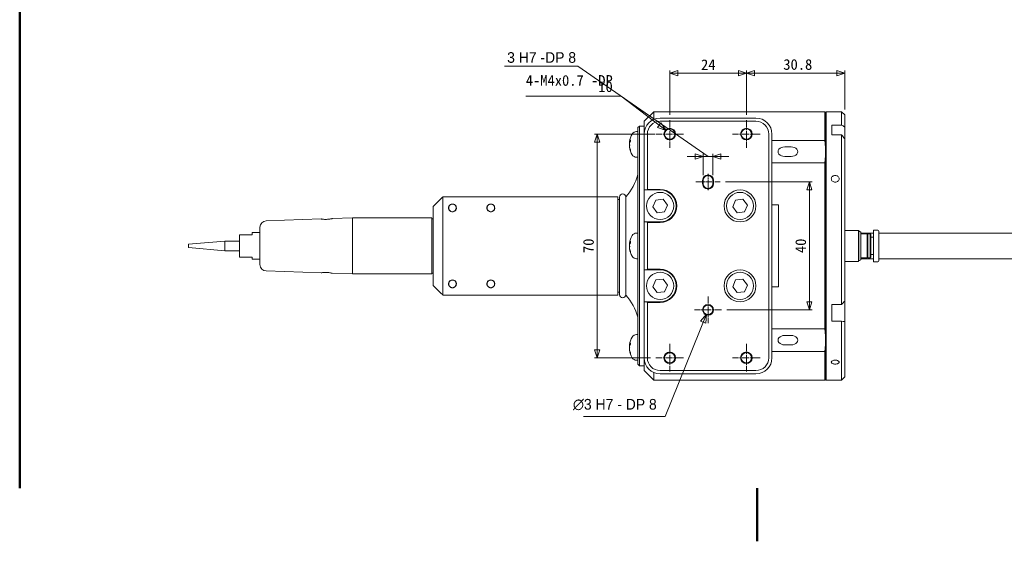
# Model space of a CAD drawing. Header units: millimetres. Extents: x 0 to 495, y 0 to 350.
# Tile 1 of 4: x 17 to 325, y 0 to 163. Entities that reach past the tile are written whole.
import ezdxf

# ---------------------------------------------------------------- set-up
doc = ezdxf.new("R2010")
doc.units = ezdxf.units.MM
doc.header["$LTSCALE"] = 1.666667
doc.linetypes.add('CHAIN', pattern=[0.3543, 0.2362, -0.0295, 0.0591, -0.0295])
doc.layers.get('0').update_dxf_attribs({"lineweight": 18})
for name, color, linetype, lineweight in [('中心線(ISO)', 7, 'CHAIN', 9), ('可見邊線(ISO)', 7, 'Continuous', 9), ('圖框_0', 7, 'Continuous', 50), ('標註(ISO)', 7, 'Continuous', 9)]:
    doc.layers.add(name, color=color, linetype=linetype, lineweight=lineweight)
doc.dimstyles.new('標註', dxfattribs={"dimscale": 1.666667, "dimtxt": 2, "dimasz": 1.5, "dimexe": 0.5, "dimexo": 1, "dimgap": 0.5, "dimtad": 1, "dimdec": 3, "dimrnd": 1e-08, "dimdsep": 46, "dimtxsty": 'Standard', "dimblk": 'Filled-1', "dimcen": 0.09, "dimdle": 5, "dimclrd": 3, "dimclre": 3, "dimclrt": 3, "dimazin": 2, "dimtfac": 1, "dimtdec": 3, "dimtmove": 0, "dimatfit": 3, "dimldrblk": 'Filled-1', "dimfxl": 0, "dimtolj": 1, "dimlwd": 9, "dimlwe": 9, "dimarcsym": 0})
doc.dimstyles.new('標註$7', dxfattribs={"dimscale": 1.666667, "dimtxt": 2, "dimasz": 1.6, "dimexe": 0.5, "dimexo": 1, "dimgap": 0.5, "dimtad": 1, "dimdec": 3, "dimrnd": 1e-08, "dimdsep": 46, "dimtxsty": 'Standard', "dimblk": 'Filled-1', "dimcen": 0.09, "dimdle": 5, "dimclrd": 3, "dimclre": 3, "dimclrt": 3, "dimazin": 2, "dimtfac": 1, "dimtdec": 3, "dimtmove": 0, "dimatfit": 3, "dimldrblk": 'Filled-1', "dimfxl": 0, "dimtolj": 1, "dimlwd": 9, "dimlwe": 9, "dimarcsym": 0})

# ---------------------------------------------------------------- blocks, each defined once
blk = doc.blocks.new('Borders Default Border')
at = {"layer": '圖框_0', "flags": 128}
for points in [[(10, 10), (10, 200)], [(148.5, 0), (148.5, 10)]]:
    blk.add_lwpolyline(points, dxfattribs=at)
blk = doc.blocks.new('Filled-1')
at = {"color": 0}
for p, q in [((0, 0), (-1, 0.33)), ((-1, 0.33), (-1, -0.33)), ((-1, 0), (0, 0)), ((-1, -0.33), (0, 0))]:
    blk.add_line(p, q, dxfattribs=at)
at = {"color": 0, "flags": 128}
blk.add_lwpolyline([(-1, -0.33), (0, 0)], dxfattribs=at)
at = {"color": 0}
blk.add_solid([(-1, -0.33), (0, 0), (-1, 0.33), (-1, -0.33)], dxfattribs=at)
blk = doc.blocks.new('*D33')
at = {"layer": 'Defpoints', "color": 0, "linetype": 'Continuous'}
for p in [(217.11, 127.41), (197.41, 57.41), (215.79, 57.41)]:
    blk.add_point(p, dxfattribs=at)
at = {"layer": '標註(ISO)', "color": 3, "linetype": 'Continuous', "lineweight": 9}
for p, q in [((215.44, 127.41), (196.57, 127.41)), ((197.41, 124.91), (197.41, 59.91)), ((214.12, 57.41), (196.57, 57.41))]:
    blk.add_line(p, q, dxfattribs=at)
at = {"layer": '標註(ISO)', "color": 3, "linetype": 'Continuous', "lineweight": 9, "xscale": 2.5, "yscale": 2.5, "zscale": 2.5}
for p, rotation in [((197.41, 127.41), 90), ((197.41, 57.41), 270)]:
    blk.add_blockref('Filled-1', p, dxfattribs=dict(at, rotation=rotation))
at = {"layer": '標註(ISO)', "color": 3, "linetype": 'Continuous', "lineweight": 9, "insert": (194.72, 90.18), "char_height": 3.333, "attachment_point": 4, "rotation": 90}
blk.add_mtext('\\A1;70', dxfattribs=at)
blk = doc.blocks.new('*D34')
at = {"layer": 'Defpoints', "color": 0, "linetype": 'Continuous'}
for p in [(244.11, 146.45), (220.11, 131.73), (244.11, 131.73)]:
    blk.add_point(p, dxfattribs=at)
at = {"layer": '標註(ISO)', "color": 3, "linetype": 'Continuous', "lineweight": 9}
for p, q in [((220.11, 133.39), (220.11, 147.28)), ((222.61, 146.45), (241.61, 146.45)), ((244.11, 133.39), (244.11, 147.28))]:
    blk.add_line(p, q, dxfattribs=at)
at = {"layer": '標註(ISO)', "color": 3, "linetype": 'Continuous', "lineweight": 9, "xscale": 2.5, "yscale": 2.5, "zscale": 2.5, "rotation": 180}
blk.add_blockref('Filled-1', (220.11, 146.45), dxfattribs=at)
at = {"layer": '標註(ISO)', "color": 3, "linetype": 'Continuous', "lineweight": 9, "xscale": 2.5, "yscale": 2.5, "zscale": 2.5}
blk.add_blockref('Filled-1', (244.11, 146.45), dxfattribs=at)
at = {"layer": '標註(ISO)', "color": 3, "linetype": 'Continuous', "lineweight": 9, "insert": (229.92, 149.1), "char_height": 3.333, "attachment_point": 4}
blk.add_mtext('\\A1;24', dxfattribs=at)
blk = doc.blocks.new('*D35')
at = {"layer": 'Defpoints', "color": 0, "linetype": 'Continuous'}
for p in [(235.89, 112.41), (236.31, 72.41), (263.81, 72.41)]:
    blk.add_point(p, dxfattribs=at)
at = {"layer": '標註(ISO)', "color": 3, "linetype": 'Continuous', "lineweight": 9}
for p, q in [((237.56, 112.41), (264.65, 112.41)), ((263.81, 109.91), (263.81, 74.91)), ((237.98, 72.41), (264.65, 72.41))]:
    blk.add_line(p, q, dxfattribs=at)
at = {"layer": '標註(ISO)', "color": 3, "linetype": 'Continuous', "lineweight": 9, "xscale": 2.5, "yscale": 2.5, "zscale": 2.5}
for p, rotation in [((263.81, 112.41), 90), ((263.81, 72.41), 270)]:
    blk.add_blockref('Filled-1', p, dxfattribs=dict(at, rotation=rotation))
at = {"layer": '標註(ISO)', "color": 3, "linetype": 'Continuous', "lineweight": 9, "insert": (261.12, 90.16), "char_height": 3.333, "attachment_point": 4, "rotation": 90}
blk.add_mtext('\\A1;40', dxfattribs=at)
blk = doc.blocks.new('*D57')
at = {"layer": 'Defpoints', "color": 0, "linetype": 'Continuous'}
for p in [(274.91, 146.45), (274.91, 133.41), (244.11, 131.73)]:
    blk.add_point(p, dxfattribs=at)
at = {"layer": '標註(ISO)', "color": 3, "linetype": 'Continuous', "lineweight": 9}
for p, q in [((244.11, 133.39), (244.11, 147.28)), ((246.61, 146.45), (272.41, 146.45)), ((274.91, 135.07), (274.91, 147.28))]:
    blk.add_line(p, q, dxfattribs=at)
at = {"layer": '標註(ISO)', "color": 3, "linetype": 'Continuous', "lineweight": 9, "xscale": 2.5, "yscale": 2.5, "zscale": 2.5, "rotation": 180}
blk.add_blockref('Filled-1', (244.11, 146.45), dxfattribs=at)
at = {"layer": '標註(ISO)', "color": 3, "linetype": 'Continuous', "lineweight": 9, "xscale": 2.5, "yscale": 2.5, "zscale": 2.5}
blk.add_blockref('Filled-1', (274.91, 146.45), dxfattribs=at)
at = {"layer": '標註(ISO)', "color": 3, "linetype": 'Continuous', "lineweight": 9, "insert": (255.66, 149.14), "char_height": 3.333, "attachment_point": 4}
blk.add_mtext('\\A1;30.8', dxfattribs=at)
blk = doc.blocks.new('*D58')
at = {"layer": 'Defpoints', "color": 0, "linetype": 'Continuous'}
for p in [(233.61, 120.41), (230.61, 112.91), (233.61, 112.91)]:
    blk.add_point(p, dxfattribs=at)
at = {"layer": '標註(ISO)', "color": 3, "linetype": 'Continuous', "lineweight": 9}
for p, q in [((191.34, 148.64), (168.4, 148.64)), ((232.11, 120.41), (191.34, 148.64)), ((228.11, 120.41), (225.61, 120.41)), ((230.61, 114.57), (230.61, 121.24)), ((230.61, 120.41), (233.61, 120.41)), ((230.61, 120.41), (233.61, 120.41)), ((233.61, 114.57), (233.61, 121.24)), ((236.11, 120.41), (238.61, 120.41))]:
    blk.add_line(p, q, dxfattribs=at)
at = {"layer": '標註(ISO)', "color": 3, "linetype": 'Continuous', "lineweight": 9, "xscale": 2.5, "yscale": 2.5, "zscale": 2.5}
blk.add_blockref('Filled-1', (230.61, 120.41), dxfattribs=at)
at = {"layer": '標註(ISO)', "color": 3, "linetype": 'Continuous', "lineweight": 9, "xscale": 2.5, "yscale": 2.5, "zscale": 2.5, "rotation": 180}
blk.add_blockref('Filled-1', (233.61, 120.41), dxfattribs=at)
at = {"layer": '標註(ISO)', "color": 3, "linetype": 'Continuous', "lineweight": 9, "insert": (169.23, 151.33), "char_height": 3.3333, "attachment_point": 4}
blk.add_mtext('\\A1;\\f新細明體|b0|i0;3 H7 -DP 8', dxfattribs=at)

msp = doc.modelspace()

# ---------------------------------------------------------------- linework, layer by layer
at = {"layer": '中心線(ISO)', "linetype": 'CHAIN', "ltscale": 5.761733}
for p, q in [((220.11016, 131.72786), (220.11016, 123.08586)), ((244.11016, 131.72786), (244.11016, 123.08586)), ((224.43116, 127.40686), (215.78916, 127.40686)), ((248.43116, 127.40686), (239.78916, 127.40686)), ((220.11016, 61.72786), (220.11016, 53.08586)), ((244.11016, 61.72786), (244.11016, 53.08586)), ((224.43116, 57.40686), (215.78916, 57.40686)), ((248.43116, 57.40686), (239.78916, 57.40686))]:
    msp.add_line(p, q, dxfattribs=at)
at = {"layer": '中心線(ISO)', "linetype": 'CHAIN', "ltscale": 3.444643}
msp.add_line((232.11016, 109.82353), (232.11016, 114.99019), dxfattribs=at)
at = {"layer": '中心線(ISO)', "linetype": 'CHAIN', "ltscale": 5.044782}
msp.add_line((228.32683, 112.40686), (235.8935, 112.40686), dxfattribs=at)
at = {"layer": '中心線(ISO)', "linetype": 'CHAIN', "ltscale": 5.600385}
for p, q in [((232.11016, 76.60686), (232.11016, 68.20686)), ((236.31016, 72.40686), (227.91016, 72.40686))]:
    msp.add_line(p, q, dxfattribs=at)
at = {"layer": '可見邊線(ISO)'}
for p, q in [((212.11016, 131.40686), (215.11016, 134.40686)), ((215.11016, 134.40686), (215.11016, 131.98944)), ((215.11016, 134.40686), (268.61016, 134.40686)), ((268.61016, 125.43652), (268.61016, 134.40686)), ((268.91016, 134.10686), (268.61016, 134.40686)), ((268.91016, 134.20686), (269.11016, 134.40686)), ((268.91016, 50.60686), (268.91016, 134.20686)), ((269.11016, 134.40686), (269.11016, 50.40686)), ((273.91016, 134.40686), (269.11016, 134.40686)), ((273.91016, 130.18827), (273.91016, 134.40686)), ((274.91016, 133.40686), (273.91016, 134.40686)), ((274.91016, 133.40686), (274.91016, 129.60742)), ((210.11016, 129.40686), (210.61016, 129.90686)), ((210.61016, 129.90686), (210.61016, 54.90686)), ((212.11016, 129.90686), (210.61016, 129.90686)), ((212.11016, 127.40686), (212.11016, 131.40686)), ((247.11016, 132.40686), (217.11016, 132.40686)), ((217.11016, 131.40686), (247.11016, 131.40686)), ((270.81016, 130.18827), (270.81016, 127.18542)), ((270.81016, 130.18827), (273.91016, 130.18827)), ((274.91016, 129.60742), (274.91016, 125.93493)), ((209.72556, 128.15679), (210.11016, 128.15686)), ((210.11016, 55.40686), (210.11016, 129.40686)), ((212.11016, 127.40686), (212.11016, 109.90686)), ((213.11016, 110.10686), (213.11016, 127.40686)), ((251.11016, 127.40686), (251.11016, 57.40686)), ((252.11016, 57.40686), (252.11016, 127.40686)), ((273.91016, 127.18542), (270.81016, 127.18542)), ((273.91016, 74.06115), (273.91016, 127.18542)), ((207.51356, 125.03421), (207.51887, 125.03375)), ((207.51356, 123.27951), (207.58091, 123.2854)), ((207.52003, 124.91405), (207.69634, 124.89862)), ((207.52003, 123.39967), (207.55286, 123.40255)), ((207.82873, 125.57502), (207.82873, 125.12284)), ((252.11016, 125.43652), (268.61016, 125.43652)), ((258.11016, 123.37814), (256.11016, 123.37814)), ((274.91016, 125.93493), (274.91016, 75.16973)), ((207.82873, 122.57565), (207.82873, 122.27427)), ((256.11016, 120.40829), (258.11016, 120.40829)), ((209.72556, 120.15693), (210.11016, 120.15686)), ((268.61016, 118.34991), (252.11016, 118.34991)), ((268.61016, 66.46381), (268.61016, 118.34991)), ((230.41016, 112.90686), (230.41016, 111.90686)), ((230.61016, 111.90686), (230.61016, 112.90686)), ((233.61016, 112.90686), (233.61016, 111.90686)), ((233.81016, 111.90686), (233.81016, 112.90686)), ((212.11016, 109.90686), (212.91016, 109.90686)), ((212.11016, 99.90686), (212.11016, 109.90686)), ((213.11016, 110.10686), (212.91016, 109.90686)), ((212.91016, 109.90686), (217.11016, 109.90686)), ((217.11016, 110.10686), (213.11016, 110.10686)), ((148.62165, 107.28186), (146.12165, 104.78186)), ((146.12165, 80.03186), (146.12165, 104.78186)), ((149.12165, 107.77373), (149.12165, 77.03999)), ((149.12165, 107.77373), (170.92165, 107.77373)), ((170.91352, 107.77373), (170.92165, 107.78186)), ((170.92165, 107.78186), (170.92165, 107.77373)), ((203.87165, 107.78186), (170.92165, 107.78186)), ((203.87165, 107.78186), (203.87165, 77.03186)), ((204.37165, 106.90686), (203.87165, 106.90686)), ((204.37165, 107.65686), (204.37165, 77.15686)), ((206.37165, 77.03186), (206.37165, 107.78186)), ((206.37165, 77.03186), (206.37165, 107.78186)), ((214.81649, 104.63775), (215.73027, 106.75868)), ((215.73027, 106.75868), (218.02394, 107.02779)), ((218.02394, 107.02779), (219.40383, 105.17597)), ((219.40383, 105.17597), (218.49005, 103.05504)), ((239.81649, 104.63775), (240.73027, 106.75868)), ((240.73027, 106.75868), (243.02394, 107.02779)), ((243.02394, 107.02779), (244.40383, 105.17597)), ((244.40383, 105.17597), (243.49005, 103.05504)), ((252.11016, 105.21311), (254.11016, 105.21311)), ((254.11016, 79.60061), (254.11016, 105.21311)), ((216.19638, 102.78593), (214.81649, 104.63775)), ((218.49005, 103.05504), (216.19638, 102.78593)), ((241.19638, 102.78593), (239.81649, 104.63775)), ((243.49005, 103.05504), (241.19638, 102.78593)), ((93.80272, 100.24845), (110.97165, 100.84048)), ((114.47165, 100.96117), (120.87165, 101.18186)), ((120.87165, 101.18186), (120.87165, 83.63186)), ((145.62165, 101.18186), (120.87165, 101.18186)), ((145.62165, 101.18186), (145.62165, 83.63186)), ((212.91016, 99.90686), (212.11016, 99.90686)), ((212.11016, 99.90686), (212.11016, 84.90686)), ((212.91016, 99.90686), (213.11016, 99.70686)), ((217.11016, 99.90686), (212.91016, 99.90686)), ((213.11016, 99.70686), (217.11016, 99.70686)), ((213.11016, 85.10686), (213.11016, 99.70686)), ((89.47165, 95.88186), (85.47165, 95.88186)), ((85.47165, 95.88186), (85.47165, 88.93186)), ((89.47165, 95.88186), (89.47165, 96.58186)), ((91.87165, 96.58186), (89.47165, 96.58186)), ((91.87165, 86.56408), (91.87165, 98.24964)), ((209.72556, 96.40679), (210.11016, 96.40686)), ((279.22149, 97.25686), (274.91016, 97.25686)), ((279.22149, 97.25686), (279.22149, 87.55686)), ((279.31016, 97.10327), (279.22149, 97.25686)), ((279.31016, 97.10327), (279.31016, 87.71045)), ((279.91016, 96.75686), (279.31016, 97.10327)), ((279.91016, 96.75686), (279.91016, 88.05686)), ((279.91016, 96.40686), (283.91016, 96.40686)), ((281.86016, 96.15686), (279.91016, 96.15686)), ((281.86016, 88.65686), (281.86016, 96.15686)), ((282.01016, 95.95686), (281.86016, 96.15686)), ((282.01016, 95.95686), (282.16016, 96.15686)), ((282.01016, 88.85686), (282.01016, 95.95686)), ((282.16016, 88.65686), (282.16016, 96.15686)), ((282.81016, 96.15686), (282.16016, 96.15686)), ((282.81016, 96.15686), (282.81016, 88.65686)), ((283.01016, 95.95686), (282.81016, 96.15686)), ((283.01016, 88.85686), (283.01016, 95.95686)), ((283.91016, 87.45686), (283.91016, 97.35686)), ((283.91016, 97.35686), (285.21016, 97.35686)), ((285.51016, 87.75686), (285.51016, 97.05686)), ((285.51016, 96.40686), (336.47165, 96.40686)), ((69.47165, 92.90686), (80.9017, 93.90686)), ((69.47165, 91.90686), (69.47165, 92.90686)), ((80.9017, 93.90686), (80.9017, 90.90686)), ((85.47165, 93.90686), (80.9017, 93.90686)), ((207.51356, 93.28421), (207.51887, 93.28375)), ((207.52003, 93.16405), (207.69634, 93.14862)), ((207.82873, 93.82502), (207.82873, 93.37284)), ((283.01016, 95.10686), (283.71016, 95.10686)), ((69.47165, 91.90686), (80.9017, 90.90686)), ((85.47165, 90.90686), (80.9017, 90.90686)), ((207.51356, 91.52951), (207.58091, 91.5354)), ((207.52003, 91.64967), (207.55286, 91.65255)), ((207.82873, 90.82565), (207.82873, 90.52427)), ((283.01016, 89.70686), (283.71016, 89.70686)), ((85.47165, 88.93186), (89.47165, 88.93186)), ((89.47165, 88.23186), (89.47165, 88.93186)), ((91.87165, 88.23186), (89.47165, 88.23186)), ((209.72556, 88.40693), (210.11016, 88.40686)), ((279.22149, 87.55686), (274.91016, 87.55686)), ((279.31016, 87.71045), (279.22149, 87.55686)), ((279.91016, 88.05686), (279.31016, 87.71045)), ((281.86016, 88.65686), (279.91016, 88.65686)), ((279.91016, 88.40686), (283.91016, 88.40686)), ((282.01016, 88.85686), (281.86016, 88.65686)), ((282.01016, 88.85686), (282.16016, 88.65686)), ((282.81016, 88.65686), (282.16016, 88.65686)), ((283.01016, 88.85686), (282.81016, 88.65686)), ((283.91016, 87.45686), (285.21016, 87.45686)), ((285.51016, 88.40686), (336.47165, 88.40686)), ((93.80272, 84.56527), (110.97165, 83.97324)), ((114.47165, 83.85255), (120.87165, 83.63186)), ((145.62165, 83.63186), (120.87165, 83.63186)), ((212.11016, 84.90686), (212.91016, 84.90686)), ((212.11016, 74.90686), (212.11016, 84.90686)), ((213.11016, 85.10686), (212.91016, 84.90686)), ((212.91016, 84.90686), (217.11016, 84.90686)), ((217.11016, 85.10686), (213.11016, 85.10686)), ((214.81649, 79.63775), (215.73027, 81.75868)), ((215.73027, 81.75868), (218.02394, 82.02779)), ((218.02394, 82.02779), (219.40383, 80.17597)), ((219.40383, 80.17597), (218.49005, 78.05504)), ((239.81649, 79.63775), (240.73027, 81.75868)), ((240.73027, 81.75868), (243.02394, 82.02779)), ((243.02394, 82.02779), (244.40383, 80.17597)), ((244.40383, 80.17597), (243.49005, 78.05504)), ((146.12165, 80.03186), (148.62165, 77.53186)), ((204.37165, 77.90686), (203.87165, 77.90686)), ((216.19638, 77.78593), (214.81649, 79.63775)), ((218.49005, 78.05504), (216.19638, 77.78593)), ((241.19638, 77.78593), (239.81649, 79.63775)), ((243.49005, 78.05504), (241.19638, 77.78593)), ((254.11016, 79.60061), (252.11016, 79.60061)), ((170.92165, 77.03999), (149.12165, 77.03999)), ((170.91352, 77.03999), (170.92165, 77.03186)), ((170.92165, 77.03999), (170.92165, 77.03186)), ((203.87165, 77.03186), (170.92165, 77.03186)), ((212.91016, 74.90686), (212.11016, 74.90686)), ((212.11016, 74.90686), (212.11016, 57.40686)), ((212.91016, 74.90686), (213.11016, 74.70686)), ((217.11016, 74.90686), (212.91016, 74.90686)), ((213.11016, 74.70686), (217.11016, 74.70686)), ((213.11016, 57.40686), (213.11016, 74.70686)), ((270.81016, 74.06115), (270.81016, 68.86006)), ((270.81016, 74.06115), (273.91016, 74.06115)), ((274.91016, 75.16973), (274.91016, 68.8088)), ((273.91016, 68.86006), (270.81016, 68.86006)), ((273.91016, 50.40686), (273.91016, 68.86006)), ((274.91016, 68.8088), (274.91016, 51.40686)), ((252.11016, 66.46381), (268.61016, 66.46381)), ((207.82873, 62.07502), (207.82873, 61.62284)), ((209.72556, 64.65679), (210.11016, 64.65686)), ((258.11016, 64.40543), (256.11016, 64.40543)), ((207.51356, 61.53421), (207.51887, 61.53375)), ((207.51356, 59.77951), (207.58091, 59.7854)), ((207.52003, 61.41405), (207.69634, 61.39862)), ((207.52003, 59.89967), (207.55286, 59.90255)), ((207.82873, 59.07565), (207.82873, 58.77427)), ((268.61016, 59.37721), (252.11016, 59.37721)), ((256.11016, 61.43558), (258.11016, 61.43558)), ((268.61016, 50.40686), (268.61016, 59.37721)), ((209.72556, 56.65693), (210.11016, 56.65686)), ((212.11016, 53.40686), (212.11016, 57.40686)), ((210.11016, 55.40686), (210.61016, 54.90686)), ((212.11016, 54.90686), (210.61016, 54.90686)), ((212.11016, 53.40686), (215.11016, 50.40686)), ((215.11016, 52.82429), (215.11016, 50.40686)), ((247.11016, 53.40686), (217.11016, 53.40686)), ((217.11016, 52.40686), (247.11016, 52.40686)), ((215.11016, 50.40686), (268.61016, 50.40686)), ((268.91016, 50.70686), (268.61016, 50.40686)), ((268.91016, 50.60686), (269.11016, 50.40686)), ((273.91016, 50.40686), (269.11016, 50.40686)), ((274.91016, 51.40686), (273.91016, 50.40686))]:
    msp.add_line(p, q, dxfattribs=at)
for centre, radius in [((220.11016, 127.40686), 1.821), ((220.11016, 127.40686), 1.621), ((244.11016, 127.40686), 1.821), ((244.11016, 127.40686), 1.621), ((217.11016, 104.90686), 4.25), ((242.11016, 104.90686), 5), ((242.11016, 104.90686), 4.25), ((152.12165, 104.28186), 1.19328), ((164.12165, 104.28186), 1.19328), ((217.11016, 79.90686), 4.25), ((242.11016, 79.90686), 5), ((242.11016, 79.90686), 4.25), ((152.12165, 80.53186), 1.19328), ((164.12165, 80.53186), 1.19328), ((232.11016, 72.40686), 1.7), ((232.11016, 72.40686), 1.5), ((220.11016, 57.40686), 1.821), ((220.11016, 57.40686), 1.621), ((244.11016, 57.40686), 1.821), ((244.11016, 57.40686), 1.621)]:
    msp.add_circle(centre, radius, dxfattribs=at)
for centre, radius, start, end in [((217.11016, 127.40686), 5, 90, 180), ((217.11016, 127.40686), 4, 90, 180), ((247.11016, 127.40686), 5, 0, 90), ((247.11016, 127.40686), 4, 0, 90), ((213.65016, 124.15686), 6.2, 148.5519983, 171.6885151), ((209.72584, 126.55679), 1.6, 90.01, 148.5519983), ((213.65016, 124.15686), 6.2, 188.3114849, 211.4480017), ((209.72584, 121.75693), 1.6, 211.4480017, 269.99), ((193.6192, 119.14334), 17.07947, 318.3013546, 344.9155293), ((232.11016, 112.90686), 1.7, 0, 180), ((232.11016, 112.90686), 1.5, 0, 180), ((232.11016, 111.90686), 1.7, 180, 0), ((232.11016, 111.90686), 1.5, 180, 0), ((205.37165, 107.65686), 1, 0, 180), ((217.11016, 104.90686), 5.2, 270, 90), ((217.11016, 104.90686), 5, 270, 90), ((93.87165, 98.24964), 2, 91.974934, 180), ((145.87165, 101.18186), 0.25, 180, 0), ((213.65016, 92.40686), 6.2, 148.5519983, 171.6885151), ((209.72584, 94.80679), 1.6, 90.01, 148.5519983), ((285.21016, 97.05686), 0.3, 0, 90), ((283.71016, 95.30686), 0.2, 270, 0), ((213.65016, 92.40686), 6.2, 188.3114849, 211.4480017), ((283.71016, 89.50686), 0.2, 0, 90), ((93.87165, 86.56408), 2, 180, 268.025066), ((209.72584, 90.00693), 1.6, 211.4480017, 269.99), ((285.21016, 87.75686), 0.3, 270, 0), ((145.87165, 83.63186), 0.25, 0, 180), ((217.11016, 79.90686), 5.2, 270, 90), ((217.11016, 79.90686), 5, 270, 90), ((205.37165, 77.15686), 1, 180, 0), ((193.6192, 65.67038), 17.07947, 15.0844707, 41.6986454), ((213.65016, 60.65686), 6.2, 148.5519983, 171.6885151), ((209.72584, 63.05679), 1.6, 90.01, 148.5519983), ((213.65016, 60.65686), 6.2, 188.3114849, 211.4480017), ((209.72584, 58.25693), 1.6, 211.4480017, 269.99), ((217.11016, 57.40686), 5, 180, 270), ((217.11016, 57.40686), 4, 180, 270), ((247.11016, 57.40686), 4, 270, 0), ((247.11016, 57.40686), 5, 270, 0)]:
    msp.add_arc(centre, radius, start, end, dxfattribs=at)
for centre, major_axis, ratio, start_param, end_param in [((213.48357, 123.93584), (-4.89146, 3.68689), 0.95748134, 0.367627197, 0.464992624), ((213.48357, 124.27824), (-3.60705, -4.95064), 0.97664675, 5.095831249, 5.193196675), ((206.62738, 125.33939), (-1.4606, 0.06161), 0.148584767, 2.241900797, 2.244623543), ((213.48357, 123.23827), (-6.02701, 1.09305), 0.230381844, 0.201901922, 0.299267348), ((206.62738, 123.74684), (1.46062, 0.25551), 0.019084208, 0.843803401, 0.90262096), ((213.48357, 125.09384), (-6.03074, -1.07227), 0.1265205, 0.137652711, 0.235018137), ((213.62173, 123.89829), (-6.15433, 0.67665), 0.603339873, 5.995242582, 6.172618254), ((213.62173, 124.43299), (-6.15886, -0.6341), 0.525165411, 5.874987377, 6.052363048), ((213.62173, 124.35367), (-6.12781, -0.8852), 0.792707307, 5.989779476, 5.992365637), ((213.62173, 123.96006), (-6.12781, 0.8852), 0.792707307, 0.29081967, 0.468195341), ((256.11016, 121.89321), (-2.1, 0), 0.707106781, 4.71238898, 7.853981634), ((258.11016, 121.89321), (2.1, 0), 0.707106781, 4.71238898, 7.853981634), ((213.62173, 124.32817), (-6.10787, -1.01365), 0.84652535, 0.037230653, 0.214606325), ((213.48357, 92.18584), (-4.89146, 3.68689), 0.95748134, 0.367627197, 0.464992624), ((213.48357, 92.52824), (-3.60705, -4.95064), 0.97664675, 5.095831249, 5.193196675), ((206.62738, 93.58939), (-1.4606, 0.06161), 0.148584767, 2.241900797, 2.244623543), ((213.62173, 92.14829), (-6.15433, 0.67665), 0.603339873, 5.995242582, 6.172618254), ((213.62173, 92.68299), (-6.15886, -0.6341), 0.525165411, 5.874987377, 6.052363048), ((213.62173, 92.60367), (-6.12781, -0.8852), 0.792707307, 5.989779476, 5.992365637), ((213.48357, 91.48827), (-6.02701, 1.09305), 0.230381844, 0.201901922, 0.299267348), ((206.62738, 91.99684), (1.46062, 0.25551), 0.019084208, 0.843803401, 0.90262096), ((213.48357, 93.34384), (-6.03074, -1.07227), 0.1265205, 0.137652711, 0.235018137), ((213.62173, 92.21006), (-6.12781, 0.8852), 0.792707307, 0.29081967, 0.468195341), ((213.62173, 92.57817), (-6.10787, -1.01365), 0.84652535, 0.037230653, 0.214606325), ((213.48357, 60.43584), (-4.89146, 3.68689), 0.95748134, 0.367627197, 0.464992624), ((213.48357, 60.77824), (-3.60705, -4.95064), 0.97664675, 5.095831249, 5.193196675), ((213.62173, 60.39829), (-6.15433, 0.67665), 0.603339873, 5.995242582, 6.172618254), ((213.62173, 60.93299), (-6.15886, -0.6341), 0.525165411, 5.874987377, 6.052363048), ((256.11016, 62.92051), (-2.1, 0), 0.707106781, 4.71238898, 7.853981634), ((258.11016, 62.92051), (2.1, 0), 0.707106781, 4.71238898, 7.853981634), ((206.62738, 61.83939), (-1.4606, 0.06161), 0.148584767, 2.241900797, 2.244623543), ((213.48357, 59.73827), (-6.02701, 1.09305), 0.230381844, 0.201901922, 0.299267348), ((206.62738, 60.24684), (1.46062, 0.25551), 0.019084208, 0.843803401, 0.90262096), ((213.48357, 61.59384), (-6.03074, -1.07227), 0.1265205, 0.137652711, 0.235018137), ((213.62173, 60.85367), (-6.12781, -0.8852), 0.792707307, 5.989779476, 5.992365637), ((213.62173, 60.46006), (-6.12781, 0.8852), 0.792707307, 0.29081967, 0.468195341), ((213.62173, 60.82817), (-6.10787, -1.01365), 0.84652535, 0.037230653, 0.214606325)]:
    msp.add_ellipse(centre, major_axis=major_axis, ratio=ratio, start_param=start_param, end_param=end_param, dxfattribs=at)
for points in [[(274.91016, 129.60742), (274.54757, 129.85369), (274.20718, 130.05287), (273.91016, 130.18827)], [(273.91016, 127.18542), (274.20717, 126.77034), (274.54756, 126.3447), (274.91016, 125.93493)], [(207.82873, 125.57502), (207.82873, 125.58367), (207.83173, 125.59349), (207.83671, 125.60154)], [(207.83671, 122.23665), (207.83173, 122.2482), (207.82873, 122.26214), (207.82873, 122.27427)], [(207.82873, 93.82502), (207.82873, 93.83367), (207.83173, 93.84349), (207.83671, 93.85154)], [(207.83671, 90.48665), (207.83173, 90.4982), (207.82873, 90.51214), (207.82873, 90.52427)], [(274.91016, 75.16973), (274.54757, 74.83877), (274.20718, 74.46228), (273.91016, 74.06115)], [(273.91016, 68.86006), (274.20717, 68.77676), (274.54756, 68.761), (274.91016, 68.8088)], [(207.82873, 62.07502), (207.82873, 62.08367), (207.83173, 62.09349), (207.83671, 62.10154)], [(207.83671, 58.73665), (207.83173, 58.7482), (207.82873, 58.76214), (207.82873, 58.77427)]]:
    msp.add_open_spline(points, degree=3, dxfattribs=at)
for points, knots in [([(207.52849, 124.03068), (207.52584, 124.04574), (207.52353, 124.06198), (207.51761, 124.11341), (207.51476, 124.15509), (207.51272, 124.2423), (207.51352, 124.28783), (207.51798, 124.37069), (207.52198, 124.41352), (207.53288, 124.48901), (207.53978, 124.52168), (207.54799, 124.5493), (207.549, 124.55254), (207.55003, 124.55568)], [0.01973362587, 0.01973362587, 0.01973362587, 0.01973362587, 0.02581453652, 0.02581453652, 0.03840165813, 0.03840165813, 0.05098877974, 0.05098877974, 0.06369453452, 0.06369453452, 0.0764002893, 0.0764002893, 0.07813930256, 0.07813930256, 0.07813930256, 0.07813930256]), ([(207.51529, 124.15684), (207.5146, 124.14322), (207.51407, 124.12923), (207.51272, 124.07142), (207.51352, 124.02589), (207.51724, 123.95678), (207.51953, 123.92836), (207.52252, 123.9013)], [0.03430276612, 0.03430276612, 0.03430276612, 0.03430276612, 0.03840165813, 0.03840165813, 0.05098877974, 0.05098877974, 0.05949814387, 0.05949814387, 0.05949814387, 0.05949814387]), ([(207.51529, 123.26056), (207.5146, 123.26532), (207.51407, 123.26925), (207.51272, 123.28139), (207.51352, 123.28155), (207.51798, 123.26665), (207.52198, 123.25047), (207.53288, 123.20263), (207.53978, 123.17098), (207.54799, 123.13241), (207.549, 123.12764), (207.55003, 123.12276)], [0.03430276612, 0.03430276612, 0.03430276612, 0.03430276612, 0.03840165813, 0.03840165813, 0.05098877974, 0.05098877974, 0.06369453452, 0.06369453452, 0.0764002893, 0.0764002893, 0.07813930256, 0.07813930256, 0.07813930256, 0.07813930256]), ([(207.55003, 124.98052), (207.54254, 124.95556), (207.5353, 124.93547), (207.52365, 124.9134), (207.51924, 124.91144), (207.51403, 124.92345), (207.51283, 124.93795), (207.51409, 124.98288), (207.51656, 125.0133), (207.52242, 125.06611), (207.5252, 125.08827), (207.52849, 125.112)], [0, 0, 0, 0, 0.01281993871, 0.01281993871, 0.02563987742, 0.02563987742, 0.03824110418, 0.03824110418, 0.05084233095, 0.05084233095, 0.05834475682, 0.05834475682, 0.05834475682, 0.05834475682]), ([(207.55003, 124.89849), (207.54254, 124.86462), (207.5353, 124.82341), (207.52365, 124.7361), (207.51924, 124.69), (207.51403, 124.60628), (207.51283, 124.56307), (207.51409, 124.48599), (207.51656, 124.45211), (207.52093, 124.42166), (207.52169, 124.41696), (207.52251, 124.41246)], [0, 0, 0, 0, 0.01281993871, 0.01281993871, 0.02563987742, 0.02563987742, 0.03824110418, 0.03824110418, 0.05084233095, 0.05084233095, 0.05323524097, 0.05323524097, 0.05323524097, 0.05323524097]), ([(207.55003, 123.41524), (207.54254, 123.44911), (207.5353, 123.49032), (207.52365, 123.57763), (207.51924, 123.62373), (207.51403, 123.70745), (207.51283, 123.75065), (207.51409, 123.82773), (207.51656, 123.86161), (207.52242, 123.90245), (207.5252, 123.91606), (207.52849, 123.92702)], [0, 0, 0, 0, 0.01281993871, 0.01281993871, 0.02563987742, 0.02563987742, 0.03824110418, 0.03824110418, 0.05084233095, 0.05084233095, 0.05834475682, 0.05834475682, 0.05834475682, 0.05834475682]), ([(207.52004, 123.3996), (207.51869, 123.3995), (207.51754, 123.39836), (207.51403, 123.39027), (207.51283, 123.37577), (207.51401, 123.33374), (207.51595, 123.30813), (207.51888, 123.27997)], [0.02111872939, 0.02111872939, 0.02111872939, 0.02111872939, 0.02563987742, 0.02563987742, 0.03824110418, 0.03824110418, 0.04921968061, 0.04921968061, 0.04921968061, 0.04921968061]), ([(207.52849, 125.13112), (207.52584, 125.11643), (207.52353, 125.10333), (207.51761, 125.0688), (207.51476, 125.05065), (207.5132, 125.03667), (207.51317, 125.03434), (207.51358, 125.0343)], [0.01973362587, 0.01973362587, 0.01973362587, 0.01973362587, 0.02581453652, 0.02581453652, 0.03840165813, 0.03840165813, 0.0450254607, 0.0450254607, 0.0450254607, 0.0450254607]), ([(270.68066, 113.40686), (270.68066, 113.54057), (270.71152, 113.68271), (270.837, 113.94335), (270.93162, 114.06187), (271.14993, 114.24868), (271.28818, 114.32942), (271.5911, 114.43639), (271.75577, 114.46264), (271.91016, 114.46264), (272.06455, 114.46264), (272.22922, 114.43639), (272.53214, 114.32942), (272.67039, 114.24868), (272.88871, 114.06187), (272.98333, 113.94335), (273.10881, 113.68271), (273.13966, 113.54057), (273.13966, 113.40686)], [0.5557976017, 0.5557976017, 0.5557976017, 0.5557976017, 0.6021140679, 0.6021140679, 0.6484305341, 0.6484305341, 0.6947470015, 0.6947470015, 0.7410634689, 0.7410634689, 0.7410634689, 0.7873799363, 0.7873799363, 0.8336964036, 0.8336964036, 0.8800128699, 0.8800128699, 0.9263293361, 0.9263293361, 0.9263293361, 0.9263293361]), ([(273.13966, 113.40686), (273.13966, 113.27316), (273.10881, 113.13008), (272.98333, 112.86604), (272.88871, 112.74511), (272.67039, 112.55379), (272.53214, 112.47064), (272.22922, 112.36028), (272.06455, 112.33308), (271.75577, 112.33308), (271.5911, 112.36028), (271.28818, 112.47064), (271.14993, 112.55379), (270.93162, 112.74511), (270.837, 112.86604), (270.71152, 113.13008), (270.68066, 113.27316), (270.68066, 113.40686)], [0.1852658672, 0.1852658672, 0.1852658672, 0.1852658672, 0.2315823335, 0.2315823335, 0.2778987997, 0.2778987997, 0.3242152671, 0.3242152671, 0.3705317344, 0.3705317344, 0.4168482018, 0.4168482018, 0.4631646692, 0.4631646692, 0.5094811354, 0.5094811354, 0.5557976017, 0.5557976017, 0.5557976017, 0.5557976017]), ([(152.12165, 103.05236), (151.97103, 103.05236), (151.81512, 103.08187), (151.53701, 103.19001), (151.41459, 103.26819), (151.16989, 103.4789), (151.05983, 103.63713), (150.9209, 103.96355), (150.89215, 104.13163), (150.89215, 104.45255), (150.92896, 104.63159), (151.08145, 104.96215), (151.19588, 105.11397), (151.43533, 105.30832), (151.54834, 105.37868), (151.74645, 105.45485), (151.81725, 105.47548), (151.96546, 105.50373), (152.04287, 105.51136), (152.20043, 105.51136), (152.27783, 105.50373), (152.42605, 105.47548), (152.49685, 105.45485), (152.69495, 105.37868), (152.80797, 105.30832), (153.04742, 105.11397), (153.16185, 104.96215), (153.31433, 104.63159), (153.35115, 104.45255), (153.35115, 104.13163), (153.3224, 103.96355), (153.18347, 103.63713), (153.07341, 103.4789), (152.8287, 103.26819), (152.70628, 103.19001), (152.42817, 103.08187), (152.27226, 103.05236), (152.12165, 103.05236)], [0, 0, 0, 0, 0.0451845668, 0.0451845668, 0.0903691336, 0.0903691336, 0.1613230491, 0.1613230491, 0.2322769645, 0.2322769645, 0.3128914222, 0.3128914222, 0.3935058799, 0.3935058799, 0.4407727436, 0.4407727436, 0.4644061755, 0.4644061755, 0.4880396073, 0.4880396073, 0.5116730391, 0.5116730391, 0.535306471, 0.535306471, 0.5825733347, 0.5825733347, 0.6631877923, 0.6631877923, 0.74380225, 0.74380225, 0.8147561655, 0.8147561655, 0.885710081, 0.885710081, 0.9308946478, 0.9308946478, 0.9760792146, 0.9760792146, 0.9760792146, 0.9760792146]), ([(164.12165, 103.05236), (163.97103, 103.05236), (163.81512, 103.08187), (163.53701, 103.19001), (163.41459, 103.26819), (163.16989, 103.4789), (163.05983, 103.63713), (162.9209, 103.96355), (162.89215, 104.13163), (162.89215, 104.45255), (162.92896, 104.63159), (163.08145, 104.96215), (163.19588, 105.11397), (163.43533, 105.30832), (163.54834, 105.37868), (163.74645, 105.45485), (163.81725, 105.47548), (163.96546, 105.50373), (164.04287, 105.51136), (164.20043, 105.51136), (164.27783, 105.50373), (164.42605, 105.47548), (164.49685, 105.45485), (164.69495, 105.37868), (164.80797, 105.30832), (165.04742, 105.11397), (165.16185, 104.96215), (165.31433, 104.63159), (165.35115, 104.45255), (165.35115, 104.13163), (165.3224, 103.96355), (165.18347, 103.63713), (165.07341, 103.4789), (164.8287, 103.26819), (164.70628, 103.19001), (164.42817, 103.08187), (164.27226, 103.05236), (164.12165, 103.05236)], [0, 0, 0, 0, 0.0451845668, 0.0451845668, 0.0903691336, 0.0903691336, 0.1613230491, 0.1613230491, 0.2322769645, 0.2322769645, 0.3128914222, 0.3128914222, 0.3935058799, 0.3935058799, 0.4407727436, 0.4407727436, 0.4644061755, 0.4644061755, 0.4880396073, 0.4880396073, 0.5116730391, 0.5116730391, 0.535306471, 0.535306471, 0.5825733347, 0.5825733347, 0.6631877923, 0.6631877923, 0.74380225, 0.74380225, 0.8147561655, 0.8147561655, 0.885710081, 0.885710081, 0.9308946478, 0.9308946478, 0.9760792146, 0.9760792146, 0.9760792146, 0.9760792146]), ([(114.47165, 100.96117), (114.47165, 100.96117), (114.42694, 100.95014), (114.24647, 100.9097), (114.11075, 100.88076), (113.79845, 100.82428), (113.60078, 100.793), (113.16713, 100.74342), (112.93106, 100.72565), (112.49044, 100.71079), (112.25738, 100.71246), (111.82937, 100.73234), (111.63438, 100.75002), (111.32642, 100.785), (111.19279, 100.80459), (111.01538, 100.83257), (110.97165, 100.84048), (110.97165, 100.84048)], [0.26622829, 0.26622829, 0.26622829, 0.26622829, 0.3327509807, 0.3327509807, 0.3992736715, 0.3992736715, 0.4658651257, 0.4658651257, 0.5324565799, 0.5324565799, 0.5981285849, 0.5981285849, 0.6638005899, 0.6638005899, 0.7295908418, 0.7295908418, 0.7953810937, 0.7953810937, 0.7953810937, 0.7953810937]), ([(207.52849, 92.28068), (207.52584, 92.29574), (207.52353, 92.31198), (207.51761, 92.36341), (207.51476, 92.40509), (207.51272, 92.4923), (207.51352, 92.53783), (207.51798, 92.62069), (207.52198, 92.66352), (207.53288, 92.73901), (207.53978, 92.77168), (207.54799, 92.7993), (207.549, 92.80254), (207.55003, 92.80568)], [0.01973362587, 0.01973362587, 0.01973362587, 0.01973362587, 0.02581453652, 0.02581453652, 0.03840165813, 0.03840165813, 0.05098877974, 0.05098877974, 0.06369453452, 0.06369453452, 0.0764002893, 0.0764002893, 0.07813930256, 0.07813930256, 0.07813930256, 0.07813930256]), ([(207.55003, 93.23052), (207.54254, 93.20556), (207.5353, 93.18547), (207.52365, 93.1634), (207.51924, 93.16144), (207.51403, 93.17345), (207.51283, 93.18795), (207.51409, 93.23288), (207.51656, 93.2633), (207.52242, 93.31611), (207.5252, 93.33827), (207.52849, 93.362)], [0, 0, 0, 0, 0.01281993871, 0.01281993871, 0.02563987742, 0.02563987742, 0.03824110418, 0.03824110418, 0.05084233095, 0.05084233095, 0.05834475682, 0.05834475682, 0.05834475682, 0.05834475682]), ([(207.55003, 93.14849), (207.54254, 93.11462), (207.5353, 93.07341), (207.52365, 92.9861), (207.51924, 92.94), (207.51403, 92.85628), (207.51283, 92.81307), (207.51409, 92.73599), (207.51656, 92.70211), (207.52093, 92.67166), (207.52169, 92.66696), (207.52251, 92.66246)], [0, 0, 0, 0, 0.01281993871, 0.01281993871, 0.02563987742, 0.02563987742, 0.03824110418, 0.03824110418, 0.05084233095, 0.05084233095, 0.05323524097, 0.05323524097, 0.05323524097, 0.05323524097]), ([(207.52849, 93.38112), (207.52584, 93.36643), (207.52353, 93.35333), (207.51761, 93.3188), (207.51476, 93.30065), (207.5132, 93.28667), (207.51317, 93.28434), (207.51358, 93.2843)], [0.01973362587, 0.01973362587, 0.01973362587, 0.01973362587, 0.02581453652, 0.02581453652, 0.03840165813, 0.03840165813, 0.0450254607, 0.0450254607, 0.0450254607, 0.0450254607]), ([(207.51529, 92.40684), (207.5146, 92.39322), (207.51407, 92.37923), (207.51272, 92.32142), (207.51352, 92.27589), (207.51724, 92.20678), (207.51953, 92.17836), (207.52252, 92.1513)], [0.03430276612, 0.03430276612, 0.03430276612, 0.03430276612, 0.03840165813, 0.03840165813, 0.05098877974, 0.05098877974, 0.05949814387, 0.05949814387, 0.05949814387, 0.05949814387]), ([(207.51529, 91.51056), (207.5146, 91.51532), (207.51407, 91.51925), (207.51272, 91.53139), (207.51352, 91.53155), (207.51798, 91.51665), (207.52198, 91.50047), (207.53288, 91.45263), (207.53978, 91.42098), (207.54799, 91.38241), (207.549, 91.37764), (207.55003, 91.37276)], [0.03430276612, 0.03430276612, 0.03430276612, 0.03430276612, 0.03840165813, 0.03840165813, 0.05098877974, 0.05098877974, 0.06369453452, 0.06369453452, 0.0764002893, 0.0764002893, 0.07813930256, 0.07813930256, 0.07813930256, 0.07813930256]), ([(207.55003, 91.66524), (207.54254, 91.69911), (207.5353, 91.74032), (207.52365, 91.82763), (207.51924, 91.87373), (207.51403, 91.95745), (207.51283, 92.00065), (207.51409, 92.07773), (207.51656, 92.11161), (207.52242, 92.15245), (207.5252, 92.16606), (207.52849, 92.17702)], [0, 0, 0, 0, 0.01281993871, 0.01281993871, 0.02563987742, 0.02563987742, 0.03824110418, 0.03824110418, 0.05084233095, 0.05084233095, 0.05834475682, 0.05834475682, 0.05834475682, 0.05834475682]), ([(207.52004, 91.6496), (207.51869, 91.6495), (207.51754, 91.64836), (207.51403, 91.64027), (207.51283, 91.62577), (207.51401, 91.58374), (207.51595, 91.55813), (207.51888, 91.52997)], [0.02111872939, 0.02111872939, 0.02111872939, 0.02111872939, 0.02563987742, 0.02563987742, 0.03824110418, 0.03824110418, 0.04921968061, 0.04921968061, 0.04921968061, 0.04921968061]), ([(110.97165, 83.97324), (110.97165, 83.97324), (111.01538, 83.98115), (111.19279, 84.00913), (111.32642, 84.02873), (111.63438, 84.06371), (111.82937, 84.08138), (112.25738, 84.10126), (112.49044, 84.10294), (112.70922, 84.09555)], [0.7953810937, 0.7953810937, 0.7953810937, 0.7953810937, 0.8611713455, 0.8611713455, 0.9269615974, 0.9269615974, 0.9926336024, 0.9926336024, 1.0583056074, 1.0583056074, 1.0583056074, 1.0583056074]), ([(112.70922, 84.09555), (112.93106, 84.08807), (113.16713, 84.07031), (113.60078, 84.02073), (113.79845, 83.98944), (114.11075, 83.93296), (114.24647, 83.90402), (114.42694, 83.86358), (114.47165, 83.85255), (114.47165, 83.85255)], [0, 0, 0, 0, 0.0665914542, 0.0665914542, 0.1331829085, 0.1331829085, 0.1997055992, 0.1997055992, 0.26622829, 0.26622829, 0.26622829, 0.26622829]), ([(152.12165, 79.30236), (152.04287, 79.30236), (151.96546, 79.31), (151.81725, 79.33825), (151.74645, 79.35887), (151.54834, 79.43504), (151.43533, 79.5054), (151.19588, 79.69975), (151.08145, 79.85157), (150.92896, 80.18214), (150.89215, 80.36118), (150.89215, 80.68209), (150.9209, 80.85018), (151.05983, 81.17659), (151.16989, 81.33482), (151.41459, 81.54553), (151.53701, 81.62371), (151.81512, 81.73185), (151.97103, 81.76136), (152.27226, 81.76136), (152.42817, 81.73185), (152.70628, 81.62371), (152.8287, 81.54553), (153.07341, 81.33482), (153.18347, 81.17659), (153.3224, 80.85018), (153.35115, 80.68209), (153.35115, 80.36118), (153.31433, 80.18214), (153.16185, 79.85157), (153.04742, 79.69975), (152.80797, 79.5054), (152.69495, 79.43504), (152.49685, 79.35887), (152.42605, 79.33825), (152.27783, 79.31), (152.20043, 79.30236), (152.12165, 79.30236)], [0, 0, 0, 0, 0.0236334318, 0.0236334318, 0.0472668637, 0.0472668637, 0.0945337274, 0.0945337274, 0.1751481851, 0.1751481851, 0.2557626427, 0.2557626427, 0.3267165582, 0.3267165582, 0.3976704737, 0.3976704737, 0.4428550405, 0.4428550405, 0.4880396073, 0.4880396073, 0.5332241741, 0.5332241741, 0.5784087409, 0.5784087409, 0.6493626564, 0.6493626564, 0.7203165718, 0.7203165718, 0.8009310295, 0.8009310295, 0.8815454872, 0.8815454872, 0.9288123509, 0.9288123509, 0.9524457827, 0.9524457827, 0.9760792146, 0.9760792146, 0.9760792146, 0.9760792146]), ([(164.12165, 79.30236), (164.04287, 79.30236), (163.96546, 79.31), (163.81725, 79.33825), (163.74645, 79.35887), (163.54834, 79.43504), (163.43533, 79.5054), (163.19588, 79.69975), (163.08145, 79.85157), (162.92896, 80.18214), (162.89215, 80.36118), (162.89215, 80.68209), (162.9209, 80.85018), (163.05983, 81.17659), (163.16989, 81.33482), (163.41459, 81.54553), (163.53701, 81.62371), (163.81512, 81.73185), (163.97103, 81.76136), (164.27226, 81.76136), (164.42817, 81.73185), (164.70628, 81.62371), (164.8287, 81.54553), (165.07341, 81.33482), (165.18347, 81.17659), (165.3224, 80.85018), (165.35115, 80.68209), (165.35115, 80.36118), (165.31433, 80.18214), (165.16185, 79.85157), (165.04742, 79.69975), (164.80797, 79.5054), (164.69495, 79.43504), (164.49685, 79.35887), (164.42605, 79.33825), (164.27783, 79.31), (164.20043, 79.30236), (164.12165, 79.30236)], [0, 0, 0, 0, 0.0236334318, 0.0236334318, 0.0472668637, 0.0472668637, 0.0945337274, 0.0945337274, 0.1751481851, 0.1751481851, 0.2557626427, 0.2557626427, 0.3267165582, 0.3267165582, 0.3976704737, 0.3976704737, 0.4428550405, 0.4428550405, 0.4880396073, 0.4880396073, 0.5332241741, 0.5332241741, 0.5784087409, 0.5784087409, 0.6493626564, 0.6493626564, 0.7203165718, 0.7203165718, 0.8009310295, 0.8009310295, 0.8815454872, 0.8815454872, 0.9288123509, 0.9288123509, 0.9524457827, 0.9524457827, 0.9760792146, 0.9760792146, 0.9760792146, 0.9760792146]), ([(207.52849, 60.53068), (207.52584, 60.54574), (207.52353, 60.56198), (207.51761, 60.61341), (207.51476, 60.65509), (207.51272, 60.7423), (207.51352, 60.78783), (207.51798, 60.87069), (207.52198, 60.91352), (207.53288, 60.98901), (207.53978, 61.02168), (207.54799, 61.0493), (207.549, 61.05254), (207.55003, 61.05568)], [0.01973362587, 0.01973362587, 0.01973362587, 0.01973362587, 0.02581453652, 0.02581453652, 0.03840165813, 0.03840165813, 0.05098877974, 0.05098877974, 0.06369453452, 0.06369453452, 0.0764002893, 0.0764002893, 0.07813930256, 0.07813930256, 0.07813930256, 0.07813930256]), ([(207.51529, 60.65684), (207.5146, 60.64322), (207.51407, 60.62923), (207.51272, 60.57142), (207.51352, 60.52589), (207.51724, 60.45678), (207.51953, 60.42836), (207.52252, 60.4013)], [0.03430276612, 0.03430276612, 0.03430276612, 0.03430276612, 0.03840165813, 0.03840165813, 0.05098877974, 0.05098877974, 0.05949814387, 0.05949814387, 0.05949814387, 0.05949814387]), ([(207.51529, 59.76056), (207.5146, 59.76532), (207.51407, 59.76925), (207.51272, 59.78139), (207.51352, 59.78155), (207.51798, 59.76665), (207.52198, 59.75047), (207.53288, 59.70263), (207.53978, 59.67098), (207.54799, 59.63241), (207.549, 59.62764), (207.55003, 59.62276)], [0.03430276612, 0.03430276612, 0.03430276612, 0.03430276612, 0.03840165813, 0.03840165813, 0.05098877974, 0.05098877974, 0.06369453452, 0.06369453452, 0.0764002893, 0.0764002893, 0.07813930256, 0.07813930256, 0.07813930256, 0.07813930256]), ([(207.55003, 61.48052), (207.54254, 61.45556), (207.5353, 61.43547), (207.52365, 61.4134), (207.51924, 61.41144), (207.51403, 61.42345), (207.51283, 61.43795), (207.51409, 61.48288), (207.51656, 61.5133), (207.52242, 61.56611), (207.5252, 61.58827), (207.52849, 61.612)], [0, 0, 0, 0, 0.01281993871, 0.01281993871, 0.02563987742, 0.02563987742, 0.03824110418, 0.03824110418, 0.05084233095, 0.05084233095, 0.05834475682, 0.05834475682, 0.05834475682, 0.05834475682]), ([(207.55003, 61.39849), (207.54254, 61.36462), (207.5353, 61.32341), (207.52365, 61.2361), (207.51924, 61.19), (207.51403, 61.10628), (207.51283, 61.06307), (207.51409, 60.98599), (207.51656, 60.95211), (207.52093, 60.92166), (207.52169, 60.91696), (207.52251, 60.91246)], [0, 0, 0, 0, 0.01281993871, 0.01281993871, 0.02563987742, 0.02563987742, 0.03824110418, 0.03824110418, 0.05084233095, 0.05084233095, 0.05323524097, 0.05323524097, 0.05323524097, 0.05323524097]), ([(207.55003, 59.91524), (207.54254, 59.94911), (207.5353, 59.99032), (207.52365, 60.07763), (207.51924, 60.12373), (207.51403, 60.20745), (207.51283, 60.25065), (207.51409, 60.32773), (207.51656, 60.36161), (207.52242, 60.40245), (207.5252, 60.41606), (207.52849, 60.42702)], [0, 0, 0, 0, 0.01281993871, 0.01281993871, 0.02563987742, 0.02563987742, 0.03824110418, 0.03824110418, 0.05084233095, 0.05084233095, 0.05834475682, 0.05834475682, 0.05834475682, 0.05834475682]), ([(207.52004, 59.8996), (207.51869, 59.8995), (207.51754, 59.89836), (207.51403, 59.89027), (207.51283, 59.87577), (207.51401, 59.83374), (207.51595, 59.80813), (207.51888, 59.77997)], [0.02111872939, 0.02111872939, 0.02111872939, 0.02111872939, 0.02563987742, 0.02563987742, 0.03824110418, 0.03824110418, 0.04921968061, 0.04921968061, 0.04921968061, 0.04921968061]), ([(207.52849, 61.63112), (207.52584, 61.61643), (207.52353, 61.60333), (207.51761, 61.5688), (207.51476, 61.55065), (207.5132, 61.53667), (207.51317, 61.53434), (207.51358, 61.5343)], [0.01973362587, 0.01973362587, 0.01973362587, 0.01973362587, 0.02581453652, 0.02581453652, 0.03840165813, 0.03840165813, 0.0450254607, 0.0450254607, 0.0450254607, 0.0450254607]), ([(270.68066, 56.03379), (270.68066, 56.11099), (270.71152, 56.19414), (270.837, 56.34854), (270.93162, 56.41975), (271.14993, 56.53282), (271.28818, 56.58221), (271.5911, 56.64789), (271.75577, 56.66413), (271.91016, 56.66413), (272.06455, 56.66413), (272.22922, 56.64789), (272.53214, 56.58221), (272.67039, 56.53282), (272.88871, 56.41975), (272.98333, 56.34854), (273.10881, 56.19414), (273.13966, 56.11099), (273.13966, 56.03379)], [0.5557976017, 0.5557976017, 0.5557976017, 0.5557976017, 0.6021140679, 0.6021140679, 0.6484305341, 0.6484305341, 0.6947470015, 0.6947470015, 0.7410634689, 0.7410634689, 0.7410634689, 0.7873799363, 0.7873799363, 0.8336964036, 0.8336964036, 0.8800128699, 0.8800128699, 0.9263293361, 0.9263293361, 0.9263293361, 0.9263293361]), ([(273.13966, 56.03379), (273.13966, 55.9566), (273.10881, 55.87508), (272.98333, 55.72656), (272.88871, 55.65952), (272.67039, 55.55427), (272.53214, 55.50905), (272.22922, 55.44925), (272.06455, 55.43463), (271.75577, 55.43463), (271.5911, 55.44925), (271.28818, 55.50905), (271.14993, 55.55427), (270.93162, 55.65952), (270.837, 55.72656), (270.71152, 55.87508), (270.68066, 55.9566), (270.68066, 56.03379)], [0.1852658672, 0.1852658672, 0.1852658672, 0.1852658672, 0.2315823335, 0.2315823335, 0.2778987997, 0.2778987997, 0.3242152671, 0.3242152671, 0.3705317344, 0.3705317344, 0.4168482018, 0.4168482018, 0.4631646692, 0.4631646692, 0.5094811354, 0.5094811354, 0.5557976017, 0.5557976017, 0.5557976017, 0.5557976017])]:
    msp.add_open_spline(points, degree=3, knots=knots, dxfattribs=at)
for points, weights in [([(268.61016, 125.43652), (269.20802, 121.89321), (268.61016, 118.34991)], [1.23416965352, 1.2430485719, 1.23416965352]), ([(148.62165, 107.28186), (148.86352, 107.52373), (149.12165, 107.77373)], [1.00347323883, 1.00200445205, 1]), ([(149.12165, 77.03999), (148.86352, 77.28999), (148.62165, 77.53186)], [1, 1.00200445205, 1.00347323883]), ([(268.61016, 66.46381), (269.20802, 62.92051), (268.61016, 59.37721)], [1.23416965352, 1.2430485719, 1.23416965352])]:
    msp.add_rational_spline(points, weights, degree=2, dxfattribs=at)

# ---------------------------------------------------------------- block references
at = {"xscale": 1.666666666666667, "yscale": 1.666666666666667, "zscale": 1.666666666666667}
msp.add_blockref('Borders Default Border', (0, 0), dxfattribs=at)

# ---------------------------------------------------------------- texts
at = {"layer": '標註(ISO)', "color": 3, "char_height": 3.3333334, "attachment_point": 3, "line_spacing_factor": 0.35}
for s, insert, width in [('4-M4x0.7 -DP 10', (202.27927, 145.84814), 31.4069775), ('\\fAIGDT|b0|i0;\\H3.3333;n\\f新細明體|b0|i0;\\H3.3333;3 H7 - DP 8', (216.0414, 44.53305), 25.5052597)]:
    msp.add_mtext(s, dxfattribs=dict(at, insert=insert, width=width))

# ---------------------------------------------------------------- dimensions: what is measured, and where the dimension line sits
at = {"layer": '標註(ISO)', "color": 3, "linetype": 'Continuous', "lineweight": 9}
dim = msp.add_linear_dim(base=(233.61016, 120.40795), p1=(230.61016, 112.90686), p2=(233.61016, 112.90686), text='\\f新細明體|b0|i0;<> H7 -DP 8', dimstyle='標註', override={"dimdec": 3, "dimtp": 0.01, "dimtm": 0, "dimtdec": 3, "dimtofl": 1, "dimtmove": 1, "dimatfit": 1}, dxfattribs=at)
dim.commit()
dim.dimension.update_dxf_attribs({"geometry": '*D58', "text_midpoint": (190.51067, 148.63773), "dimtype": 160})
for base, p1, p2, angle, picture, middle in [((244.11016, 146.45136), (220.11016, 131.72786), (244.11016, 131.72786), 180, '*D34', (232.11016, 146.45136)), ((274.91016, 146.45136), (244.11016, 131.72786), (274.91016, 133.40686), 180, '*D57', (259.51016, 146.45136)), ((197.4059, 57.40686), (217.11016, 127.40686), (215.78916, 57.40686), 90, '*D33', (197.4059, 92.40686)), ((263.81168, 72.40686), (235.8935, 112.40686), (236.31016, 72.40686), 270, '*D35', (263.81168, 92.40686))]:
    dim = msp.add_linear_dim(base=base, p1=p1, p2=p2, angle=angle, dimstyle='標註', override={"dimgap": 0.5, "dimdec": 3, "dimtol": 0, "dimlim": 0, "dimtp": 0, "dimtm": 0, "dimtdec": 3, "dimtofl": 0, "dimatfit": 1}, dxfattribs=at)
    dim.commit()
    dim.dimension.update_dxf_attribs({"geometry": picture, "text_midpoint": middle, "dimtype": 160})

# ---------------------------------------------------------------- leaders
at = {"layer": '標註(ISO)', "color": 3, "linetype": 'Continuous', "lineweight": 9, "annotation_type": 0, "has_hookline": 1, "hookline_direction": 1}
for points, text_width in [([(218.96394, 128.55308), (204.94594, 139.24177), (202.27927, 139.24177)], 27.19477), ([(231.57638, 71.00505), (218.70807, 39.06616), (216.0414, 39.06616)], 22.922)]:
    msp.add_leader(points, dimstyle='標註$7', override={"dimgap": 0, "dimtad": 1}, dxfattribs=dict(at, text_width=text_width))

doc.saveas('drawing.dxf')
